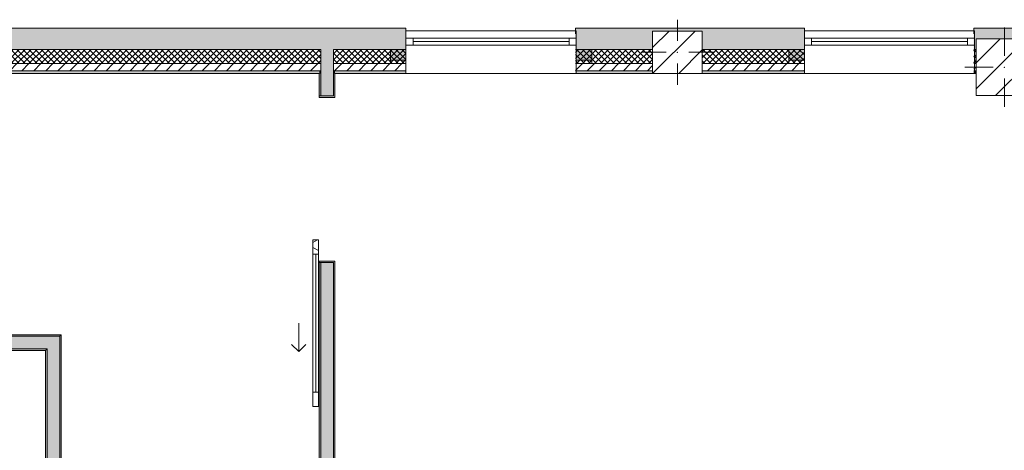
# Model space of a CAD drawing. Header units: millimetres. Extents: x -28277 to 305935, y -19284 to 4746.
# Tile 153 of 256: x 158436 to 165381, y -14996 to -11960. Entities that reach past the tile are written whole.
import ezdxf

# ---------------------------------------------------------------- set-up
doc = ezdxf.new("R2010")
doc.units = ezdxf.units.MM
doc.header["$MEASUREMENT"] = 0
doc.linetypes.add('Wipeout_Contour', pattern=[1000, 0, -1000])
for name, color, linetype in [('10_ESTR_Pilars', 7, 'Continuous'), ('12_FAÇ_Façana', 7, 'Continuous'), ('Puertas Archicad', 7, 'Continuous'), ('Ventanas Archicad', 7, 'Continuous')]:
    doc.layers.add(name, color=color, linetype=linetype)
for name, color, linetype, lineweight in [('10_ESTR_Pilars_Pluma_Nº__20', 1, 'Continuous', 5), ('10_ESTR_Pilars_Pluma_Nº__28', 7, 'Continuous', 20), ('10_ESTR_Pilars_Pluma_Nº__42', 8, 'Continuous', 25), ('12_FAÇ_Façana_Pluma_Nº__2', 8, 'Continuous', 5), ('12_FAÇ_Façana_Pluma_Nº__7', 7, 'Continuous', 5), ('Puertas Archicad_Pluma_Nº__1', 7, 'Continuous', 5), ('Puertas Archicad_Pluma_Nº__7', 7, 'Continuous', 5), ('Ventanas Archicad_Pluma_Nº__7', 7, 'Continuous', 5)]:
    doc.layers.add(name, color=color, linetype=linetype, lineweight=lineweight)
for name, color, linetype, lineweight, true_color in [('12_FAÇ_Façana_Pluma_Nº__102', 7, 'Continuous', 5, 0xcccccc), ('12_FAÇ_Façana_Pluma_Nº__174', 7, 'Continuous', 13, 0xe4ad2c), ('12_FAÇ_Façana_Pluma_Nº__176', 7, 'Continuous', 15, 0x93a0c6), ('12_FAÇ_Façana_Pluma_Nº__43', 7, 'Continuous', 5, 0xa4a4a6), ('Puertas Archicad_Pluma_Nº__3', 7, 'Continuous', 5, 0xa4a4a4), ('Ventanas Archicad_Pluma_Nº__23', 7, 'Continuous', 5, 0xa4a4a6), ('Ventanas Archicad_Pluma_Nº__3', 7, 'Continuous', 5, 0xa4a4a4), ('Ventanas Archicad_Pluma_Nº__43', 7, 'Continuous', 5, 0xa4a4a6)]:
    doc.layers.add(name, color=color, linetype=linetype, lineweight=lineweight, true_color=true_color)
pattern_1 = [(45, (184431.643, 0), (-42.42641, 42.42641), [])]
pattern_2 = [(45, (184431.643, 0), (-21.213203, 21.213203), []), (135, (184431.643, 0), (21.213203, 21.213203), [])]
pattern_3 = [(0, (184431.64, 0), (0, 150), [0, -150])]
pattern_4 = [(0, (0, 0), (0, 1558.8), [97.5, -802.5]), (0, (450, 779.4), (0, 1558.8), [97.5, -802.5]), (60, (0, 0), (-1350, 779.4), [97.5, -802.5]), (60, (900, 0), (-1350, 779.4), [97.5, -802.5]), (120, (97.5, 0), (1350, 779.4), [97.5, -802.5]), (120, (997.5, 0), (1350, 779.4), [97.5, -802.5]), (0, (0, 150), (0, 300), [0, -300, 0, -450]), (45, (150, 150), (-212.132, 212.132), [0, -225, 0, -375])]
pattern_5 = [(45, (184431.64, 0), (-91.9239, 91.9239), [])]

# ---------------------------------------------------------------- blocks, each defined once
blk = doc.blocks.new('Muro_62_7', base_point=(165590.5, -12339))
at = {"layer": '12_FAÇ_Façana_Pluma_Nº__102', "linetype": 'Continuous', "lineweight": 0, "true_color": 0xe5e5e5}
blk.add_hatch(color=254, dxfattribs=at).paths.add_polyline_path([(165165.5, -12019), (165165.5, -12169), (165181.2, -12169), (165181.2, -12094.6), (165581.3, -12094.6), (165581.3, -12169), (165590.5, -12169), (165590.5, -12019)])
at = {"layer": '12_FAÇ_Façana_Pluma_Nº__174', "linetype": 'Continuous', "lineweight": 13, "true_color": 0xe4ad2c}
h = blk.add_hatch(dxfattribs=at)
h.set_pattern_fill('SATE_Aislamiento_0007', color=42, style=0, pattern_type=2)
h.set_pattern_definition(pattern_2)
h.paths.add_polyline_path([(165165.5, -12269), (165181.2, -12269), (165181.2, -12169), (165165.5, -12169)])
h = blk.add_hatch(dxfattribs=at)
h.set_pattern_fill('SATE_Aislamiento_0007', color=42, style=0, pattern_type=2)
h.set_pattern_definition(pattern_2)
h.paths.add_polyline_path([(165581.3, -12269), (165590.5, -12269), (165590.5, -12169), (165581.3, -12169)])
at = {"layer": '12_FAÇ_Façana_Pluma_Nº__176', "linetype": 'Continuous', "lineweight": 0, "true_color": 0x495063}
for points in [[(165165.5, -12339), (165181.2, -12339), (165181.2, -12319), (165165.5, -12319)], [(165581.3, -12339), (165590.5, -12339), (165590.5, -12319), (165581.3, -12319)]]:
    blk.add_hatch(color=251, dxfattribs=at).paths.add_polyline_path(points)
at = {"layer": '12_FAÇ_Façana_Pluma_Nº__2', "linetype": 'Continuous', "lineweight": 5}
h = blk.add_hatch(dxfattribs=at)
h.set_pattern_fill('Ceramic_0007', color=8, style=0, pattern_type=2)
h.set_pattern_definition(pattern_1)
h.paths.add_polyline_path([(165165.5, -12319), (165181.2, -12319), (165181.2, -12269), (165165.5, -12269)])
h = blk.add_hatch(dxfattribs=at)
h.set_pattern_fill('Ceramic_0007', color=8, style=0, pattern_type=2)
h.set_pattern_definition(pattern_1)
h.paths.add_polyline_path([(165581.3, -12319), (165590.5, -12319), (165590.5, -12269), (165581.3, -12269)])
at = {"layer": '12_FAÇ_Façana_Pluma_Nº__7', "color": 7, "linetype": 'Continuous', "lineweight": 5}
for p, q in [((165165.5, -12169), (165181.2, -12169)), ((165581.3, -12169), (165590.5, -12169)), ((165165.5, -12269), (165181.2, -12269)), ((165581.3, -12269), (165590.5, -12269)), ((165165.5, -12319), (165181.2, -12319)), ((165581.3, -12319), (165590.5, -12319))]:
    blk.add_line(p, q, dxfattribs=at)
at = {"layer": '12_FAÇ_Façana_Pluma_Nº__7', "color": 7, "linetype": 'Continuous', "lineweight": 5, "flags": 128}
for points in [[(165590.5, -12019), (165165.5, -12019)], [(165165.5, -12019), (165165.5, -12059)], [(165590.5, -12339), (165590.5, -12019)], [(165165.5, -12339), (165181.2, -12339)], [(165581.3, -12339), (165590.5, -12339)]]:
    blk.add_lwpolyline(points, dxfattribs=at)
blk = doc.blocks.new('Muro_63_7', base_point=(163970.5, -12339))
at = {"layer": '12_FAÇ_Façana_Pluma_Nº__102', "linetype": 'Continuous', "lineweight": 0, "true_color": 0xe5e5e5}
blk.add_hatch(color=254, dxfattribs=at).paths.add_polyline_path([(162355.5, -12019), (162355.5, -12169), (162900.4, -12169), (162900.4, -12039.6), (163250.4, -12039.6), (163250.4, -12169), (163970.5, -12169), (163970.5, -12019)])
at = {"layer": '12_FAÇ_Façana_Pluma_Nº__174', "linetype": 'Continuous', "lineweight": 13, "true_color": 0xe4ad2c}
h = blk.add_hatch(dxfattribs=at)
h.set_pattern_fill('SATE_Aislamiento_0007', color=42, style=0, pattern_type=2)
h.set_pattern_definition(pattern_2)
h.paths.add_polyline_path([(162355.5, -12269), (162900.4, -12269), (162900.4, -12169), (162355.5, -12169)])
h = blk.add_hatch(dxfattribs=at)
h.set_pattern_fill('SATE_Aislamiento_0007', color=42, style=0, pattern_type=2)
h.set_pattern_definition(pattern_2)
h.paths.add_polyline_path([(163250.4, -12269), (163970.5, -12269), (163970.5, -12169), (163250.4, -12169)])
at = {"layer": '12_FAÇ_Façana_Pluma_Nº__176', "linetype": 'Continuous', "lineweight": 0, "true_color": 0x495063}
for points in [[(162900.4, -12319), (162355.5, -12319), (162355.5, -12339), (162900.4, -12339)], [(163970.5, -12319), (163250.4, -12319), (163250.4, -12339), (163970.5, -12339)]]:
    blk.add_hatch(color=251, dxfattribs=at).paths.add_polyline_path(points)
at = {"layer": '12_FAÇ_Façana_Pluma_Nº__2', "linetype": 'Continuous', "lineweight": 5}
h = blk.add_hatch(dxfattribs=at)
h.set_pattern_fill('Ceramic_0007', color=8, style=0, pattern_type=2)
h.set_pattern_definition(pattern_1)
h.paths.add_polyline_path([(162355.5, -12319), (162900.4, -12319), (162900.4, -12269), (162355.5, -12269)])
h = blk.add_hatch(dxfattribs=at)
h.set_pattern_fill('Ceramic_0007', color=8, style=0, pattern_type=2)
h.set_pattern_definition(pattern_1)
h.paths.add_polyline_path([(163250.4, -12319), (163970.5, -12319), (163970.5, -12269), (163250.4, -12269)])
at = {"layer": '12_FAÇ_Façana_Pluma_Nº__7', "color": 7, "linetype": 'Continuous', "lineweight": 5}
for p, q in [((162355.5, -12169), (162900.4, -12169)), ((163250.4, -12169), (163970.5, -12169)), ((162355.5, -12269), (162900.4, -12269)), ((163250.4, -12269), (163970.5, -12269)), ((162355.5, -12319), (162900.4, -12319)), ((163250.4, -12319), (163970.5, -12319))]:
    blk.add_line(p, q, dxfattribs=at)
at = {"layer": '12_FAÇ_Façana_Pluma_Nº__7', "color": 7, "linetype": 'Continuous', "lineweight": 5, "flags": 128}
for points in [[(163970.5, -12019), (162355.5, -12019)], [(162355.5, -12019), (162355.5, -12059)], [(163970.5, -12059), (163970.5, -12019)], [(162355.5, -12339), (162900.4, -12339)], [(163250.4, -12339), (163970.5, -12339)]]:
    blk.add_lwpolyline(points, dxfattribs=at)
blk = doc.blocks.new('Ventana Vertical Multi-Faja 27_11')
at = {"layer": 'Ventanas Archicad_Pluma_Nº__23', "color": 253, "linetype": 'Continuous', "lineweight": 5, "true_color": 0xa4a4a6}
for p, q in [((-600, 0), (-550, 0)), ((-550, 0), (-550, -50)), ((550, -50), (550, 0)), ((550, 0), (600, 0)), ((-550, -50), (-600, -50)), ((600, -50), (550, -50))]:
    blk.add_line(p, q, dxfattribs=at)
at = {"layer": 'Ventanas Archicad_Pluma_Nº__3', "color": 253, "linetype": 'Continuous', "lineweight": 5, "true_color": 0xa4a4a4}
for p, q in [((-600, 50), (600, 50)), ((-550, 0), (550, 0)), ((-550, -25), (550, -25)), ((550, -50), (-550, -50)), ((-600, -250), (600, -250))]:
    blk.add_line(p, q, dxfattribs=at)
at = {"layer": 'Ventanas Archicad_Pluma_Nº__43', "color": 253, "linetype": 'Continuous', "lineweight": 5, "true_color": 0xa4a4a6}
for p, q in [((-600, -180), (-600, -155)), ((600, -180), (600, -155))]:
    blk.add_line(p, q, dxfattribs=at)
at = {"layer": 'Ventanas Archicad_Pluma_Nº__7', "color": 7, "linetype": 'Continuous', "lineweight": 5}
for p, q in [((-600, 50), (-600, 30)), ((-600, 30), (-600, 0)), ((-600, 30), (-600, 0)), ((-600, 0), (-600, -50)), ((-600, 0), (-600, -50)), ((-600, 0), (-600, -50)), ((-600, 0), (-600, -50)), ((600, 50), (600, 30)), ((600, 30), (600, 0)), ((600, 30), (600, 0)), ((600, 0), (600, -50)), ((600, 0), (600, -50)), ((600, 0), (600, -50)), ((600, 0), (600, -50)), ((-600, -50), (-600, -80)), ((-600, -50), (-600, -80)), ((600, -50), (600, -80)), ((600, -50), (600, -80)), ((-600, -80), (-600, -155)), ((-600, -80), (-600, -155)), ((600, -80), (600, -155)), ((600, -80), (600, -155)), ((-600, -180), (-600, -230)), ((600, -180), (600, -230)), ((-600, -230), (-600, -250)), ((600, -230), (600, -250))]:
    blk.add_line(p, q, dxfattribs=at)
blk = doc.blocks.new('Muro_64_7', base_point=(165165.5, -12339))
at = {"layer": '12_FAÇ_Façana', "linetype": 'Continuous', "lineweight": 0, "true_color": 0x000000}
h = blk.add_hatch(dxfattribs=at)
h.set_pattern_fill('Yeso_0007', color=18, style=0, pattern_type=2)
h.set_pattern_definition(pattern_3)
h.paths.add_polyline_path([(163970.5, -12269), (163970.5, -12244), (163860.5, -12244), (163860.5, -12269)])
h = blk.add_hatch(dxfattribs=at)
h.set_pattern_fill('Yeso_0007', color=18, style=0, pattern_type=2)
h.set_pattern_definition(pattern_3)
h.paths.add_polyline_path([(165170.5, -12269), (165280.5, -12269), (165280.5, -12244), (165170.5, -12244)])
at = {"layer": '12_FAÇ_Façana_Pluma_Nº__102', "linetype": 'Continuous', "lineweight": 0, "true_color": 0xe5e5e5}
for points in [[(163860.5, -12169), (163860.5, -12244), (163970.5, -12244), (163970.5, -12059)], [(165280.5, -12169), (165170.5, -12059), (165170.5, -12244), (165280.5, -12244)]]:
    blk.add_hatch(color=254, dxfattribs=at).paths.add_polyline_path(points)
at = {"layer": '12_FAÇ_Façana_Pluma_Nº__43', "color": 253, "linetype": 'Continuous', "lineweight": 5, "true_color": 0xa4a4a6}
for p, q in [((163860.5, -12244), (163860.5, -12269)), ((163970.5, -12244), (163860.5, -12244)), ((163860.5, -12269), (163970.5, -12269)), ((163970.5, -12269), (163970.5, -12244)), ((165170.5, -12269), (165170.5, -12244)), ((165170.5, -12244), (165280.5, -12244)), ((165280.5, -12269), (165170.5, -12269)), ((165280.5, -12244), (165280.5, -12269))]:
    blk.add_line(p, q, dxfattribs=at)
at = {"layer": '12_FAÇ_Façana_Pluma_Nº__7', "color": 7, "linetype": 'Continuous', "lineweight": 5}
for p, q in [((163970.5, -12039), (163970.5, -12059)), ((163970.5, -12059), (163970.5, -12089)), ((163970.5, -12059), (163970.5, -12089)), ((165170.5, -12039), (165170.5, -12059)), ((165170.5, -12059), (165170.5, -12089)), ((165170.5, -12059), (165170.5, -12089)), ((163970.5, -12089), (163970.5, -12139)), ((163970.5, -12089), (163970.5, -12139)), ((163970.5, -12139), (163970.5, -12169)), ((163970.5, -12139), (163970.5, -12169)), ((165170.5, -12089), (165170.5, -12139)), ((165170.5, -12089), (165170.5, -12139)), ((165170.5, -12139), (165170.5, -12169)), ((165170.5, -12139), (165170.5, -12169)), ((163860.5, -12169), (163860.5, -12244)), ((163970.5, -12169), (163970.5, -12244)), ((163970.5, -12169), (163970.5, -12244)), ((165170.5, -12169), (165170.5, -12244)), ((165170.5, -12169), (165170.5, -12244)), ((165280.5, -12169), (165280.5, -12244)), ((163970.5, -12269), (163970.5, -12319)), ((165170.5, -12269), (165170.5, -12319)), ((163970.5, -12319), (163970.5, -12339)), ((165170.5, -12319), (165170.5, -12339))]:
    blk.add_line(p, q, dxfattribs=at)
at = {"layer": 'Ventanas Archicad', "color": 253, "linetype": 'Continuous', "lineweight": 5, "true_color": 0xa4a4a6, "zscale": 1000}
blk.add_blockref('Ventana Vertical Multi-Faja 27_11', (164570.5, -12089), dxfattribs=at)
blk = doc.blocks.new('Muro_66_7', base_point=(161160.5, -12339))
at = {"layer": '12_FAÇ_Façana_Pluma_Nº__102', "linetype": 'Continuous', "lineweight": 0, "true_color": 0xe5e5e5}
for points in [[(160559, -12019), (157939.1, -12019), (157939.1, -12169), (160559, -12169)], [(160559, -12169), (160649, -12169), (160649, -12019), (160559, -12019)], [(160649, -12169), (161160.5, -12169), (161160.5, -12019), (160649, -12019)]]:
    blk.add_hatch(color=254, dxfattribs=at).paths.add_polyline_path(points)
at = {"layer": '12_FAÇ_Façana_Pluma_Nº__174', "linetype": 'Continuous', "lineweight": 13, "true_color": 0xe4ad2c}
h = blk.add_hatch(dxfattribs=at)
h.set_pattern_fill('SATE_Aislamiento_0007', color=42, style=0, pattern_type=2)
h.set_pattern_definition(pattern_2)
h.paths.add_polyline_path([(160559, -12169), (157939.1, -12169), (157939.1, -12269), (160559, -12269)])
h = blk.add_hatch(dxfattribs=at)
h.set_pattern_fill('SATE_Aislamiento_0007', color=42, style=0, pattern_type=2)
h.set_pattern_definition(pattern_2)
h.paths.add_polyline_path([(160649, -12269), (161160.5, -12269), (161160.5, -12169), (160649, -12169)])
at = {"layer": '12_FAÇ_Façana_Pluma_Nº__176', "linetype": 'Continuous', "lineweight": 0, "true_color": 0x495063}
for points in [[(160549, -12319), (157939.1, -12319), (157939.1, -12339), (160549, -12339)], [(160549, -12339), (160559, -12339), (160559, -12319), (160549, -12319)], [(160649, -12339), (160659, -12339), (160659, -12319), (160649, -12319)], [(160659, -12339), (161160.5, -12339), (161160.5, -12319), (160659, -12319)]]:
    blk.add_hatch(color=251, dxfattribs=at).paths.add_polyline_path(points)
at = {"layer": '12_FAÇ_Façana_Pluma_Nº__2', "linetype": 'Continuous', "lineweight": 5}
h = blk.add_hatch(dxfattribs=at)
h.set_pattern_fill('Ceramic_0007', color=8, style=0, pattern_type=2)
h.set_pattern_definition(pattern_1)
h.paths.add_polyline_path([(160559, -12269), (157939.1, -12269), (157939.1, -12319), (160559, -12319)])
h = blk.add_hatch(dxfattribs=at)
h.set_pattern_fill('Ceramic_0007', color=8, style=0, pattern_type=2)
h.set_pattern_definition(pattern_1)
h.paths.add_polyline_path([(160649, -12319), (161160.5, -12319), (161160.5, -12269), (160649, -12269)])
at = {"layer": '12_FAÇ_Façana_Pluma_Nº__7', "color": 7, "linetype": 'Continuous', "lineweight": 5}
for p, q in [((157939.1, -12169), (160559, -12169)), ((160559, -12169), (160559, -12269)), ((160649, -12269), (160649, -12169)), ((160649, -12169), (161160.5, -12169)), ((157939.1, -12269), (160559, -12269)), ((160559, -12269), (160559, -12319)), ((160649, -12319), (160649, -12269)), ((160649, -12269), (161160.5, -12269)), ((157939.1, -12319), (160559, -12319)), ((160559, -12319), (160559, -12339)), ((160649, -12339), (160649, -12319)), ((160649, -12319), (161160.5, -12319))]:
    blk.add_line(p, q, dxfattribs=at)
at = {"layer": '12_FAÇ_Façana_Pluma_Nº__7', "color": 7, "linetype": 'Continuous', "lineweight": 5, "flags": 128}
for points in [[(161160.5, -12019), (157939.1, -12019)], [(157939.1, -12019), (157939.1, -12339)], [(161160.5, -12059), (161160.5, -12019)], [(157939.1, -12339), (160549, -12339)], [(160659, -12339), (161160.5, -12339)]]:
    blk.add_lwpolyline(points, dxfattribs=at)
blk = doc.blocks.new('Ventana Vertical Multi-Faja 27_12')
at = {"layer": 'Ventanas Archicad_Pluma_Nº__23', "color": 253, "linetype": 'Continuous', "lineweight": 5, "true_color": 0xa4a4a6}
for p, q in [((-600, 0), (-550, 0)), ((-550, 0), (-550, -50)), ((550, -50), (550, 0)), ((550, 0), (600, 0)), ((-550, -50), (-600, -50)), ((600, -50), (550, -50))]:
    blk.add_line(p, q, dxfattribs=at)
at = {"layer": 'Ventanas Archicad_Pluma_Nº__3', "color": 253, "linetype": 'Continuous', "lineweight": 5, "true_color": 0xa4a4a4}
for p, q in [((-600, 50), (600, 50)), ((-550, 0), (550, 0)), ((-550, -25), (550, -25)), ((550, -50), (-550, -50)), ((-600, -250), (600, -250))]:
    blk.add_line(p, q, dxfattribs=at)
at = {"layer": 'Ventanas Archicad_Pluma_Nº__43', "color": 253, "linetype": 'Continuous', "lineweight": 5, "true_color": 0xa4a4a6}
for p, q in [((-600, -180), (-600, -155)), ((600, -180), (600, -155))]:
    blk.add_line(p, q, dxfattribs=at)
at = {"layer": 'Ventanas Archicad_Pluma_Nº__7', "color": 7, "linetype": 'Continuous', "lineweight": 5}
for p, q in [((-600, 50), (-600, 30)), ((-600, 30), (-600, 0)), ((-600, 30), (-600, 0)), ((-600, 0), (-600, -50)), ((-600, 0), (-600, -50)), ((-600, 0), (-600, -50)), ((-600, 0), (-600, -50)), ((600, 50), (600, 30)), ((600, 30), (600, 0)), ((600, 30), (600, 0)), ((600, 0), (600, -50)), ((600, 0), (600, -50)), ((600, 0), (600, -50)), ((600, 0), (600, -50)), ((-600, -50), (-600, -80)), ((-600, -50), (-600, -80)), ((600, -50), (600, -80)), ((600, -50), (600, -80)), ((-600, -80), (-600, -155)), ((-600, -80), (-600, -155)), ((600, -80), (600, -155)), ((600, -80), (600, -155)), ((-600, -180), (-600, -230)), ((600, -180), (600, -230)), ((-600, -230), (-600, -250)), ((600, -230), (600, -250))]:
    blk.add_line(p, q, dxfattribs=at)
blk = doc.blocks.new('Muro_67_7', base_point=(162355.5, -12339))
at = {"layer": '12_FAÇ_Façana', "linetype": 'Continuous', "lineweight": 0, "true_color": 0x000000}
h = blk.add_hatch(dxfattribs=at)
h.set_pattern_fill('Yeso_0007', color=18, style=0, pattern_type=2)
h.set_pattern_definition(pattern_3)
h.paths.add_polyline_path([(161160.5, -12269), (161160.5, -12244), (161050.5, -12244), (161050.5, -12269)])
h = blk.add_hatch(dxfattribs=at)
h.set_pattern_fill('Yeso_0007', color=18, style=0, pattern_type=2)
h.set_pattern_definition(pattern_3)
h.paths.add_polyline_path([(162360.5, -12269), (162470.5, -12269), (162470.5, -12244), (162360.5, -12244)])
at = {"layer": '12_FAÇ_Façana_Pluma_Nº__102', "linetype": 'Continuous', "lineweight": 0, "true_color": 0xe5e5e5}
for points in [[(161050.5, -12169), (161050.5, -12244), (161160.5, -12244), (161160.5, -12059)], [(162470.5, -12169), (162360.5, -12059), (162360.5, -12244), (162470.5, -12244)]]:
    blk.add_hatch(color=254, dxfattribs=at).paths.add_polyline_path(points)
at = {"layer": '12_FAÇ_Façana_Pluma_Nº__43', "color": 253, "linetype": 'Continuous', "lineweight": 5, "true_color": 0xa4a4a6}
for p, q in [((161050.5, -12244), (161050.5, -12269)), ((161160.5, -12244), (161050.5, -12244)), ((161050.5, -12269), (161160.5, -12269)), ((161160.5, -12269), (161160.5, -12244)), ((162360.5, -12269), (162360.5, -12244)), ((162360.5, -12244), (162470.5, -12244)), ((162470.5, -12269), (162360.5, -12269)), ((162470.5, -12244), (162470.5, -12269))]:
    blk.add_line(p, q, dxfattribs=at)
at = {"layer": '12_FAÇ_Façana_Pluma_Nº__7', "color": 7, "linetype": 'Continuous', "lineweight": 5}
for p, q in [((161160.5, -12039), (161160.5, -12059)), ((161160.5, -12059), (161160.5, -12089)), ((161160.5, -12059), (161160.5, -12089)), ((162360.5, -12039), (162360.5, -12059)), ((162360.5, -12059), (162360.5, -12089)), ((162360.5, -12059), (162360.5, -12089)), ((161160.5, -12089), (161160.5, -12139)), ((161160.5, -12089), (161160.5, -12139)), ((161160.5, -12139), (161160.5, -12169)), ((161160.5, -12139), (161160.5, -12169)), ((162360.5, -12089), (162360.5, -12139)), ((162360.5, -12089), (162360.5, -12139)), ((162360.5, -12139), (162360.5, -12169)), ((162360.5, -12139), (162360.5, -12169)), ((161050.5, -12169), (161050.5, -12244)), ((161160.5, -12169), (161160.5, -12244)), ((161160.5, -12169), (161160.5, -12244)), ((162360.5, -12169), (162360.5, -12244)), ((162360.5, -12169), (162360.5, -12244)), ((162470.5, -12169), (162470.5, -12244)), ((161160.5, -12269), (161160.5, -12319)), ((162360.5, -12269), (162360.5, -12319)), ((161160.5, -12319), (161160.5, -12339)), ((162360.5, -12319), (162360.5, -12339))]:
    blk.add_line(p, q, dxfattribs=at)
at = {"layer": 'Ventanas Archicad', "color": 253, "linetype": 'Continuous', "lineweight": 5, "true_color": 0xa4a4a6, "zscale": 1000}
blk.add_blockref('Ventana Vertical Multi-Faja 27_12', (161760.5, -12089), dxfattribs=at)
blk = doc.blocks.new('Puerta Corredera Exterior 27')
at = {"layer": 'Puertas Archicad', "linetype": 'Continuous', "lineweight": 0, "true_color": 0xffffff}
h = blk.add_hatch(dxfattribs=at)
h.set_pattern_fill('Hormigón_en_Masa_0007', style=0, pattern_type=2)
h.set_pattern_definition(pattern_4)
h.paths.add_polyline_path([(428.1, 45), (428.1, 5), (528.1, 5), (528.1, 45)])
h = blk.add_hatch(dxfattribs=at)
h.set_pattern_fill('Hormigón_en_Masa_0007', style=0, pattern_type=2)
h.set_pattern_definition(pattern_4)
h.paths.add_polyline_path([(1602.1, 5), (1602.1, 45), (1502.1, 45), (1502.1, 5)])
at = {"layer": 'Puertas Archicad_Pluma_Nº__1', "color": 7, "linetype": 'Continuous', "lineweight": 5}
for p, q in [((428.1, 45), (528.1, 45)), ((428.1, 5), (428.1, 45)), ((528.1, 5), (428.1, 5)), ((528.1, 45), (528.1, 5)), ((528.1, 25), (1502.1, 25)), ((1502.1, 5), (1502.1, 45)), ((1502.1, 45), (1602.1, 45)), ((1602.1, 5), (1502.1, 5)), ((1602.1, 45), (1602.1, 5))]:
    blk.add_line(p, q, dxfattribs=at)
at = {"layer": 'Puertas Archicad_Pluma_Nº__1', "color": 7, "linetype": 'Continuous', "lineweight": 5, "flags": 128}
for points in [[(528.1, 45), (1502.1, 45), (1502.1, 25), (528.1, 25)], [(528.1, 25), (1502.1, 25), (1502.1, 5), (528.1, 5)]]:
    blk.add_lwpolyline(points, close=True, dxfattribs=at)
at = {"layer": 'Puertas Archicad_Pluma_Nº__3', "color": 253, "linetype": 'Continuous', "lineweight": 5, "true_color": 0xa4a4a4}
for p, q in [((1015.1, 145), (1215.1, 145)), ((1215.1, 145), (1165.1, 195)), ((1215.1, 145), (1165.1, 95))]:
    blk.add_line(p, q, dxfattribs=at)
at = {"layer": 'Puertas Archicad_Pluma_Nº__7', "color": 7, "linetype": 'Continuous', "lineweight": 5}
for p, q in [((-577, 0), (-577, -110)), ((577, 0), (577, -110)), ((-587, -110), (-577, -110)), ((587, -110), (577, -110))]:
    blk.add_line(p, q, dxfattribs=at)
blk = doc.blocks.new('Muro_73_7', base_point=(160659, -17084))
at = {"layer": '12_FAÇ_Façana_Pluma_Nº__102', "linetype": 'Continuous', "lineweight": 0, "true_color": 0xe5e5e5}
for points in [[(160559, -12269), (160649, -12269), (160649, -12169), (160559, -12169)], [(160559, -12319), (160649, -12319), (160649, -12269), (160559, -12269)], [(160559, -12339), (160649, -12339), (160649, -12319), (160559, -12319)], [(160559, -12497), (160649, -12497), (160649, -12339), (160559, -12339)], [(160559, -15979), (160649, -15979), (160649, -13671), (160559, -13671)], [(160559, -15979), (160559, -16069), (160649, -16069), (160649, -15979)], [(160559, -16069), (160559, -16974), (160649, -16974), (160649, -16069)], [(160649, -16974), (160559, -16974), (160559, -16984), (160649, -16984)]]:
    blk.add_hatch(color=254, dxfattribs=at).paths.add_polyline_path(points)
at = {"layer": '12_FAÇ_Façana_Pluma_Nº__176', "linetype": 'Continuous', "lineweight": 0, "true_color": 0x495063}
for points in [[(160549, -12339), (160549, -12497), (160559, -12497), (160559, -12339)], [(160649, -12339), (160649, -12497), (160659, -12497), (160659, -12339)], [(160659, -12507), (160659, -12497), (160649, -12497), (160549, -12497), (160549, -12507)], [(160659, -13671), (160659, -13661), (160549, -13661), (160549, -13671), (160649, -13671)], [(160549, -16974), (160559, -16974), (160559, -13671), (160549, -13671)], [(160649, -15969), (160659, -15969), (160659, -13671), (160649, -13671)], [(160649, -15969), (160649, -15979), (160659, -15979), (160659, -15969)], [(160649, -16069), (160649, -16079), (160659, -16079), (160659, -16069)], [(160649, -16079), (160649, -16974), (160659, -16974), (160659, -16079)]]:
    blk.add_hatch(color=251, dxfattribs=at).paths.add_polyline_path(points)
at = {"layer": '12_FAÇ_Façana_Pluma_Nº__7', "color": 7, "linetype": 'Continuous', "lineweight": 5}
for p, q in [((160559, -12169), (160559, -12269)), ((160649, -12269), (160649, -12169)), ((160559, -12269), (160559, -12319)), ((160649, -12319), (160649, -12269)), ((160559, -12319), (160559, -12339)), ((160559, -12339), (160559, -12497)), ((160649, -12339), (160649, -12319)), ((160649, -12497), (160649, -12339)), ((160549, -12497), (160549, -12507)), ((160649, -12497), (160549, -12497)), ((160659, -12497), (160659, -12507)), ((160549, -12507), (160659, -12507)), ((160549, -13661), (160659, -13661)), ((160549, -13671), (160549, -13661)), ((160649, -13671), (160549, -13671)), ((160559, -13671), (160559, -15979)), ((160649, -15979), (160649, -13671)), ((160659, -13671), (160659, -13661)), ((160559, -15979), (160559, -16069)), ((160659, -15979), (160649, -15979)), ((160559, -16069), (160559, -16974)), ((160649, -16069), (160659, -16069)), ((160649, -16974), (160649, -16069)), ((160559, -16974), (160559, -16984)), ((160649, -16984), (160649, -16974))]:
    blk.add_line(p, q, dxfattribs=at)
at = {"layer": '12_FAÇ_Façana_Pluma_Nº__7', "color": 7, "linetype": 'Continuous', "lineweight": 5, "flags": 128}
for points in [[(160549, -12339), (160549, -12497)], [(160659, -12497), (160659, -12339)], [(160549, -13671), (160549, -16974)], [(160659, -15969), (160659, -13671)], [(160659, -16974), (160659, -16079)]]:
    blk.add_lwpolyline(points, dxfattribs=at)
at = {"layer": 'Puertas Archicad', "color": 253, "linetype": 'Continuous', "lineweight": 5, "true_color": 0xa4a4a6, "xscale": -1, "zscale": 1000, "rotation": 90}
blk.add_blockref('Puerta Corredera Exterior 27', (160549, -13084), dxfattribs=at)
blk = doc.blocks.new('Muro_77_7', base_point=(158729, -17084))
at = {"layer": '12_FAÇ_Façana_Pluma_Nº__102', "linetype": 'Continuous', "lineweight": 0, "true_color": 0xe5e5e5}
for points in [[(158629, -14280.9), (158719, -14190.9), (158629, -14190.9)], [(158629, -14280.9), (158719, -14280.9), (158719, -14190.9)], [(158629, -14280.9), (158629, -16974), (158719, -16974), (158719, -14280.9)], [(158719, -16974), (158629, -16974), (158629, -16984), (158719, -16984)]]:
    blk.add_hatch(color=254, dxfattribs=at).paths.add_polyline_path(points)
at = {"layer": '12_FAÇ_Façana_Pluma_Nº__176', "linetype": 'Continuous', "lineweight": 0, "true_color": 0x495063}
for points in [[(158719, -14190.9), (158729, -14180.9), (158719, -14180.9)], [(158719, -14190.9), (158729, -14190.9), (158729, -14180.9)], [(158719, -14190.9), (158719, -16974), (158729, -16974), (158729, -14190.9)], [(158619, -14290.9), (158629, -14280.9), (158619, -14280.9)], [(158619, -14290.9), (158629, -14290.9), (158629, -14280.9)], [(158619, -14290.9), (158619, -16974), (158629, -16974), (158629, -14290.9)]]:
    blk.add_hatch(color=251, dxfattribs=at).paths.add_polyline_path(points)
at = {"layer": '12_FAÇ_Façana_Pluma_Nº__7', "color": 7, "linetype": 'Continuous', "lineweight": 5}
for p, q in [((158719, -14190.9), (158629, -14190.9)), ((158719, -14280.9), (158719, -14190.9)), ((158629, -14280.9), (158619, -14280.9)), ((158629, -14280.9), (158629, -16974)), ((158719, -16974), (158719, -14280.9)), ((158629, -16974), (158629, -16984)), ((158719, -16984), (158719, -16974))]:
    blk.add_line(p, q, dxfattribs=at)
at = {"layer": '12_FAÇ_Façana_Pluma_Nº__7', "color": 7, "linetype": 'Continuous', "lineweight": 5, "flags": 128}
for points in [[(158729, -14180.9), (158719, -14180.9)], [(158729, -16974), (158729, -14180.9)], [(158619, -14290.9), (158619, -16974)]]:
    blk.add_lwpolyline(points, dxfattribs=at)
blk = doc.blocks.new('Puerta Corredera Exterior 27_3')
at = {"layer": 'Puertas Archicad', "linetype": 'Continuous', "lineweight": 0, "true_color": 0xffffff}
h = blk.add_hatch(dxfattribs=at)
h.set_pattern_fill('Hormigón_en_Masa_0007', style=0, pattern_type=2)
h.set_pattern_definition(pattern_4)
h.paths.add_polyline_path([(774.6, 45), (774.6, 5), (874.6, 5), (874.6, 45)])
h = blk.add_hatch(dxfattribs=at)
h.set_pattern_fill('Hormigón_en_Masa_0007', style=0, pattern_type=2)
h.set_pattern_definition(pattern_4)
h.paths.add_polyline_path([(2636, 5), (2636, 45), (2536, 45), (2536, 5)])
at = {"layer": 'Puertas Archicad_Pluma_Nº__1', "color": 7, "linetype": 'Continuous', "lineweight": 5}
for p, q in [((774.6, 45), (874.6, 45)), ((774.6, 5), (774.6, 45)), ((874.6, 5), (774.6, 5)), ((874.6, 45), (874.6, 5)), ((874.6, 25), (2536, 25)), ((2536, 5), (2536, 45)), ((2536, 45), (2636, 45)), ((2636, 5), (2536, 5)), ((2636, 45), (2636, 5))]:
    blk.add_line(p, q, dxfattribs=at)
at = {"layer": 'Puertas Archicad_Pluma_Nº__1', "color": 7, "linetype": 'Continuous', "lineweight": 5, "flags": 128}
for points in [[(874.6, 45), (2536, 45), (2536, 25), (874.6, 25)], [(874.6, 25), (2536, 25), (2536, 5), (874.6, 5)]]:
    blk.add_lwpolyline(points, close=True, dxfattribs=at)
at = {"layer": 'Puertas Archicad_Pluma_Nº__3', "color": 253, "linetype": 'Continuous', "lineweight": 5, "true_color": 0xa4a4a4}
for p, q in [((1705.3, 145), (1905.3, 145)), ((1905.3, 145), (1855.3, 195)), ((1905.3, 145), (1855.3, 95))]:
    blk.add_line(p, q, dxfattribs=at)
at = {"layer": 'Puertas Archicad_Pluma_Nº__7', "color": 7, "linetype": 'Continuous', "lineweight": 5}
for p, q in [((-920.7, 0), (-920.7, -110)), ((920.7, 0), (920.7, -110)), ((-930.7, -110), (-920.7, -110)), ((930.7, -110), (920.7, -110))]:
    blk.add_line(p, q, dxfattribs=at)
blk = doc.blocks.new('Muro_100_7', base_point=(158729, -14180.9))
at = {"layer": '12_FAÇ_Façana_Pluma_Nº__102', "linetype": 'Continuous', "lineweight": 0, "true_color": 0xe5e5e5}
for points in [[(154449, -14190.9), (154449, -14280.9), (154459, -14280.9), (154459, -14190.9)], [(154459, -14280.9), (154616.9, -14280.9), (154616.9, -14190.9), (154459, -14190.9)], [(156478.2, -14280.9), (158629, -14280.9), (158629, -14190.9), (156478.2, -14190.9)]]:
    blk.add_hatch(color=254, dxfattribs=at).paths.add_polyline_path(points)
at = {"layer": '12_FAÇ_Façana_Pluma_Nº__176', "linetype": 'Continuous', "lineweight": 0, "true_color": 0x495063}
for points in [[(154459, -14190.9), (154616.9, -14190.9), (154616.9, -14180.9), (154459, -14180.9)], [(154616.9, -14290.9), (154626.9, -14290.9), (154626.9, -14180.9), (154616.9, -14180.9), (154616.9, -14280.9)], [(156468.2, -14290.9), (156478.2, -14290.9), (156478.2, -14280.9), (156478.2, -14180.9), (156468.2, -14180.9)], [(158719, -14180.9), (156478.2, -14180.9), (156478.2, -14190.9), (158719, -14190.9)], [(154616.9, -14280.9), (154459, -14280.9), (154459, -14290.9), (154616.9, -14290.9)], [(158619, -14280.9), (156478.2, -14280.9), (156478.2, -14290.9), (158619, -14290.9)]]:
    blk.add_hatch(color=251, dxfattribs=at).paths.add_polyline_path(points)
at = {"layer": '12_FAÇ_Façana_Pluma_Nº__7', "color": 7, "linetype": 'Continuous', "lineweight": 5}
for p, q in [((154459, -14190.9), (154449, -14190.9)), ((154616.9, -14190.9), (154459, -14190.9)), ((154616.9, -14180.9), (154626.9, -14180.9)), ((154616.9, -14280.9), (154616.9, -14180.9)), ((154626.9, -14180.9), (154626.9, -14290.9)), ((156468.2, -14180.9), (156468.2, -14290.9)), ((156478.2, -14180.9), (156468.2, -14180.9)), ((156478.2, -14280.9), (156478.2, -14180.9)), ((158629, -14190.9), (156478.2, -14190.9)), ((158719, -14190.9), (158629, -14190.9)), ((154449, -14280.9), (154459, -14280.9)), ((154459, -14280.9), (154616.9, -14280.9)), ((154616.9, -14290.9), (154626.9, -14290.9)), ((156478.2, -14290.9), (156468.2, -14290.9)), ((156478.2, -14280.9), (158619, -14280.9)), ((158629, -14280.9), (158619, -14280.9))]:
    blk.add_line(p, q, dxfattribs=at)
at = {"layer": '12_FAÇ_Façana_Pluma_Nº__7', "color": 7, "linetype": 'Continuous', "lineweight": 5, "flags": 128}
for points in [[(154616.9, -14180.9), (154459, -14180.9)], [(158719, -14180.9), (156478.2, -14180.9)], [(154459, -14290.9), (154616.9, -14290.9)], [(156478.2, -14290.9), (158619, -14290.9)]]:
    blk.add_lwpolyline(points, dxfattribs=at)
at = {"layer": 'Puertas Archicad', "color": 253, "linetype": 'Continuous', "lineweight": 5, "true_color": 0xa4a4a6, "zscale": 1000}
blk.add_blockref('Puerta Corredera Exterior 27_3', (155547.5, -14180.9), dxfattribs=at)
blk = doc.blocks.new('Pilar_24_7', base_point=(165381.2, -12294.6))
at = {"color": 254, "linetype": 'Wipeout_Contour', "lineweight": 0, "ltscale": 663350.936094}
blk.add_wipeout([(165181.2, -12494.6), (165581.3, -12494.6), (165581.3, -12094.6), (165181.2, -12094.6)], dxfattribs=at).dxf.layer = '10_ESTR_Pilars'
at = {"layer": '10_ESTR_Pilars_Pluma_Nº__42', "linetype": 'Continuous', "lineweight": 25}
h = blk.add_hatch(dxfattribs=at)
h.set_pattern_fill('00_GCT_trama_45º_e1_400__03', color=8, style=0, pattern_type=2)
h.set_pattern_definition(pattern_5)
h.paths.add_polyline_path([(165181.2, -12494.6), (165581.3, -12494.6), (165581.3, -12094.6), (165181.2, -12094.6)])
at = {"layer": '10_ESTR_Pilars_Pluma_Nº__20', "color": 1, "linetype": 'Continuous', "lineweight": 5}
for p, q in [((165381.2, -12214.6), (165381.2, -12014.6)), ((165301.2, -12294.6), (165101.2, -12294.6)), ((165461.2, -12294.6), (165661.3, -12294.6)), ((165381.2, -12374.6), (165381.2, -12574.6))]:
    blk.add_line(p, q, dxfattribs=at)
blk.add_point((165381.2, -12294.6), dxfattribs=at)
at = {"layer": '10_ESTR_Pilars_Pluma_Nº__28', "color": 7, "linetype": 'Continuous', "lineweight": 20, "flags": 128}
blk.add_lwpolyline([(165181.2, -12494.6), (165581.3, -12494.6), (165581.3, -12094.6), (165181.2, -12094.6)], close=True, dxfattribs=at)
blk = doc.blocks.new('Pilar_25_7', base_point=(163075.4, -12189.3))
at = {"color": 254, "linetype": 'Wipeout_Contour', "lineweight": 0, "ltscale": 654121.650356}
blk.add_wipeout([(162900.4, -12339), (163250.4, -12339), (163250.4, -12039.6), (162900.4, -12039.6)], dxfattribs=at).dxf.layer = '10_ESTR_Pilars'
at = {"layer": '10_ESTR_Pilars_Pluma_Nº__42', "linetype": 'Continuous', "lineweight": 25}
h = blk.add_hatch(dxfattribs=at)
h.set_pattern_fill('00_GCT_trama_45º_e1_400__03', color=8, style=0, pattern_type=2)
h.set_pattern_definition(pattern_5)
h.paths.add_polyline_path([(162900.4, -12339), (163250.4, -12339), (163250.4, -12039.6), (162900.4, -12039.6)])
at = {"layer": '10_ESTR_Pilars_Pluma_Nº__20', "color": 1, "linetype": 'Continuous', "lineweight": 5}
for p, q in [((163075.4, -12109.3), (163075.4, -11959.6)), ((162995.4, -12189.3), (162820.4, -12189.3)), ((163155.4, -12189.3), (163330.4, -12189.3)), ((163075.4, -12269.3), (163075.4, -12419))]:
    blk.add_line(p, q, dxfattribs=at)
blk.add_point((163075.4, -12189.3), dxfattribs=at)
at = {"layer": '10_ESTR_Pilars_Pluma_Nº__28', "color": 7, "linetype": 'Continuous', "lineweight": 20, "flags": 128}
blk.add_lwpolyline([(162900.4, -12339), (163250.4, -12339), (163250.4, -12039.6), (162900.4, -12039.6)], close=True, dxfattribs=at)

msp = doc.modelspace()

# ---------------------------------------------------------------- block references
at = {"layer": '12_FAÇ_Façana', "color": 7, "lineweight": 20}
for name, p in [('Muro_66_7', (161160.534, -12338.976)), ('Muro_67_7', (162355.534, -12338.976)), ('Muro_63_7', (163970.534, -12338.976)), ('Muro_64_7', (165165.534, -12338.976)), ('Muro_62_7', (165590.534, -12338.976)), ('Muro_73_7', (160658.967, -17083.976)), ('Muro_100_7', (158728.967, -14180.944)), ('Muro_77_7', (158728.967, -17083.976))]:
    msp.add_blockref(name, p, dxfattribs=at)

# ---------------------------------------------------------------- next in the draw order: block references
at = {"layer": '10_ESTR_Pilars', "color": 7, "lineweight": 20}
for name, p in [('Pilar_25_7', (163075.428, -12189.268)), ('Pilar_24_7', (165381.25, -12294.561))]:
    msp.add_blockref(name, p, dxfattribs=at)

doc.saveas('drawing.dxf')
